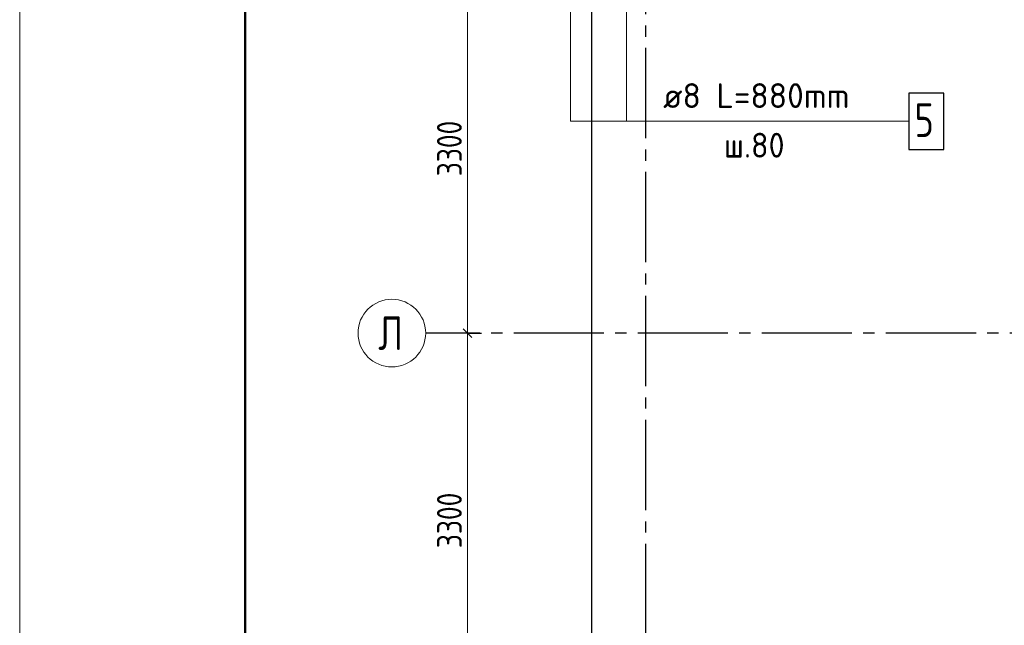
# Model space of a CAD drawing. Header units: millimetres. Extents: x 0 to 40165, y 0 to 42000.
# Tile 9 of 13: x 0 to 8731, y 26178 to 31551. Entities that reach past the tile are written whole.
import ezdxf

# ---------------------------------------------------------------- set-up
doc = ezdxf.new("R2010")
doc.units = ezdxf.units.MM
doc.linetypes.add('______5', pattern=[1100, 800, -100, 100, -100])
for name, color, linetype, lineweight in [('Standard', 7, 'Continuous', 25), ('Оси', 40, '______5', 18), ('Позиционная метка номер позиции', 7, 'Continuous', 13)]:
    doc.layers.add(name, color=color, linetype=linetype, lineweight=lineweight)
doc.layers.add('Обрамление П-обр. равн.', color=7, linetype='Continuous', lineweight=25, true_color=0x5f1e0f)
doc.styles.add('GOST 2.304-81', font='txt')
doc.styles.add('ISOCPEUR', font='txt')

msp = doc.modelspace()

# ---------------------------------------------------------------- linework, layer by layer
at = {"layer": 'Standard', "color": 7, "linetype": 'Continuous', "lineweight": 13, "transparency": 33554687}
for p, q in [((3970.5, 28770), (3970.5, 32070)), ((3970.5, 25470), (3970.5, 28770))]:
    msp.add_line(p, q, dxfattribs=at)
at = {"layer": 'Standard', "color": 251, "linetype": 'Continuous', "lineweight": -3, "true_color": 0x656565, "transparency": 33554687}
for q in [(3845.5, 28770), (4095.5, 28770)]:
    msp.add_line((3970.5, 28770), q, dxfattribs=at)
at = {"layer": 'Standard', "color": 7, "linetype": 'Continuous', "lineweight": 25, "transparency": 33554687}
msp.add_line((4008, 28732.5), (3933, 28807.5), dxfattribs=at)
at = {"layer": 'Standard', "color": 7, "linetype": 'Continuous', "lineweight": 13, "transparency": 33554687}
msp.add_lwpolyline([(0, 0), (29700, 0), (29700, 42000), (0, 42000), (0, 0)], close=True, dxfattribs=at)
at = {"layer": 'Standard', "color": 7, "linetype": 'Continuous', "lineweight": 50, "transparency": 33554687}
msp.add_lwpolyline([(2000, 41500), (29200, 41500), (29200, 500), (2000, 500), (2000, 41500)], close=True, dxfattribs=at)
at = {"layer": 'Standard', "color": 254, "linetype": 'Continuous', "lineweight": 25, "true_color": 0xc4c4ff, "transparency": 33554687}
msp.add_lwpolyline([(5069.5, 9501.6), (18791, 9501.6), (18791, 40401), (5069.5, 40401), (5069.5, 9501.6)], dxfattribs=at)
at = {"layer": 'Standard', "color": 251, "linetype": 'Continuous', "lineweight": -3, "true_color": 0x656565, "transparency": 33554687}
msp.add_lwpolyline([(3970.5, 28770), (3953.5, 28770), (3953.5, 28770), (3953.5, 28770), (3953.5, 28770), (3953.5, 28770), (3953.5, 28770), (3700, 28770)], dxfattribs=at)
at = {"layer": 'Обрамление П-обр. равн.', "color": 7, "linetype": 'Continuous', "lineweight": 25, "transparency": 33554687}
msp.add_lwpolyline([(7885.5, 30400), (8195.5, 30400), (8195.5, 30900), (7885.5, 30900), (7885.5, 30400)], dxfattribs=at)
at = {"layer": 'Оси', "color": 8, "linetype": '______5', "lineweight": -3, "transparency": 33554687}
for p, q in [((5550.5, 40100), (5550.5, 7060)), ((11780.5, 28770), (3600, 28770))]:
    msp.add_line(p, q, dxfattribs=at)
at = {"layer": 'Оси', "color": 7, "linetype": 'Continuous', "lineweight": 13, "transparency": 33554687}
msp.add_circle((3300, 28770), 300, dxfattribs=at)
at = {"layer": 'Позиционная метка номер позиции', "color": 7, "linetype": 'Continuous', "lineweight": 13, "transparency": 33554687}
for points in [[(5195.5, 31879), (4885.5, 31879), (4885.5, 30650), (7885.5, 30650)], [(5379.5, 31695), (5379.5, 30650), (7885.5, 30650)]]:
    msp.add_lwpolyline(points, dxfattribs=at)

# ---------------------------------------------------------------- texts
at = {"layer": 'Standard', "color": 7, "linetype": 'Continuous', "lineweight": 25, "transparency": 33554687, "char_height": 220, "width": 641.476, "attachment_point": 7, "rotation": 90, "style": 'GOST 2.304-81'}
for insert in [(3920.5, 30162), (3920.5, 26862)]:
    msp.add_mtext('3300', dxfattribs=dict(at, insert=insert))
at = {"layer": 'Обрамление П-обр. равн.', "color": 7, "linetype": 'Continuous', "lineweight": 13, "transparency": 33554687, "attachment_point": 7, "style": 'ISOCPEUR'}
for s, insert, char_height, width in [('\\W0.98;ø8 L=880mm ', (5705.5, 30767.3), 220, 1888.528), ('\\W0.78;5', (7935.5, 30510), 300, 326.407), ('\\W0.94;ш.80 ', (6244.5, 30327.3), 220, 807.156)]:
    msp.add_mtext(s, dxfattribs=dict(at, insert=insert, char_height=char_height, width=width))
at = {"layer": 'Оси', "color": 7, "linetype": 'Continuous', "lineweight": 25, "transparency": 33554687, "insert": (3180, 28620), "char_height": 300, "width": 359.83, "attachment_point": 7, "style": 'ISOCPEUR'}
msp.add_mtext('\\W0.80;Л', dxfattribs=at)

doc.saveas('drawing.dxf')
